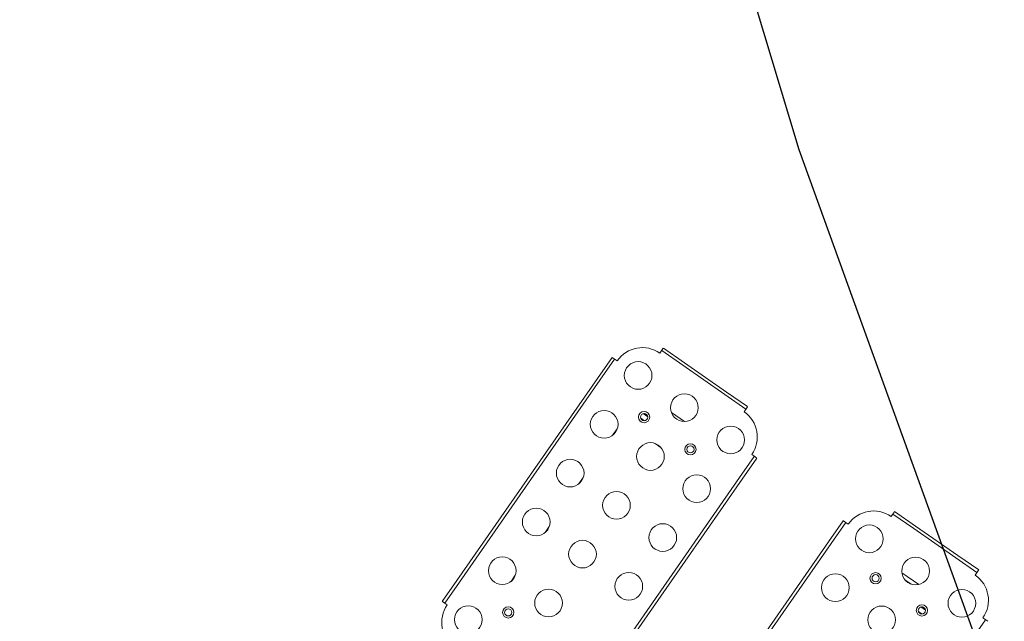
# Model space of a CAD drawing. Extents: x 5477758 to 5478338, y 5918274 to 5918502.
# Tile 40 of 121: x 5477902.569 to 5477903.524, y 5918356.546 to 5918357.13. Entities that reach past the tile are written whole.
import ezdxf

# ---------------------------------------------------------------- set-up
doc = ezdxf.new("R2010")
doc.units = 0
doc.linetypes.add('PRZER1-1', pattern=[2, 1, -1])
doc.layers.get('0').update_dxf_attribs({"color": 8, "linetype": 'CONTINUOUS', "lineweight": 13})
for name, color, linetype, lineweight in [('0_granica 10m od okien', 8, 'CONTINUOUS', 0), ('0_PROJEKTOWANE ZABAWKI', 8, 'CONTINUOUS', 0), ('ZZ_korona', 8, 'CONTINUOUS', 35)]:
    doc.layers.add(name, color=color, linetype=linetype, lineweight=lineweight)

# ---------------------------------------------------------------- blocks, each defined once
blk = doc.blocks.new('zw$A18C')
for p, q in [((-32.789, 4.221), (-33.03, 4.221)), ((-32.458, 4.221), (-32.789, 4.221)), ((-32.73, 1.721), (-32.73, 4.215)), ((-32.43, 4.215), (-32.43, 1.721)), ((-60.33, -22.079), (-60.33, 1.921)), ((-60.03, 1.921), (-60.03, -22.079)), ((-49.63, -22.279), (-49.63, 1.721)), ((-49.33, 1.721), (-49.33, -22.279)), ((-32.73, -22.279), (-32.73, 1.721)), ((-32.43, 1.721), (-32.43, -22.279)), ((-36.83, -1.215), (-36.83, -1.943)), ((-36.83, -7.015), (-36.83, -7.743)), ((-36.83, -12.815), (-36.83, -13.543)), ((-36.83, -18.615), (-36.83, -19.343)), ((-41.394, -20.279), (-40.666, -20.279)), ((-76.93, -22.079), (-76.93, -24.572)), ((-71.599, -22.004), (-71.062, -22.004)), ((-71.547, -21.504), (-71.114, -21.504)), ((-71.537, -22.062), (-71.124, -22.062)), ((-71.439, -21.446), (-71.222, -21.446)), ((-60.33, -24.572), (-60.33, -22.079)), ((-60.03, -22.079), (-60.03, -24.572)), ((-38.599, -22.004), (-38.062, -22.004)), ((-38.547, -21.504), (-38.114, -21.504)), ((-38.537, -22.062), (-38.124, -22.062)), ((-38.439, -21.446), (-38.222, -21.446)), ((-71.478, -22.096), (-71.183, -22.096)), ((-49.63, -24.772), (-49.63, -22.279)), ((-49.33, -22.279), (-49.33, -24.772)), ((-38.478, -22.096), (-38.183, -22.096)), ((-32.73, -24.772), (-32.73, -22.279)), ((-32.43, -22.279), (-32.43, -24.772)), ((-69.637, -23.679), (-67.624, -23.679)), ((-68.994, -23.279), (-68.266, -23.279)), ((-68.266, -23.279), (-68.994, -23.279)), ((-41.813, -23.679), (-40.248, -23.679)), ((-77.203, -24.579), (-76.871, -24.579)), ((-76.871, -24.579), (-76.63, -24.579)), ((-60.63, -24.579), (-60.389, -24.579)), ((-60.389, -24.579), (-60.058, -24.579)), ((-49.603, -24.779), (-49.271, -24.779)), ((-49.271, -24.779), (-49.03, -24.779)), ((-33.03, -24.779), (-32.789, -24.779)), ((-32.789, -24.779), (-32.458, -24.779)), ((-73.63, -27.579), (-73.63, -27.82)), ((-73.63, -27.82), (-73.63, -28.152)), ((-63.63, -27.82), (-63.63, -27.579)), ((-63.63, -28.152), (-63.63, -27.82)), ((-46.03, -27.779), (-46.03, -28.02)), ((-36.03, -28.02), (-36.03, -27.779)), ((-73.624, -27.879), (-71.13, -27.879)), ((-71.13, -28.179), (-73.624, -28.179)), ((-71.13, -27.879), (-66.13, -27.879)), ((-66.13, -28.179), (-71.13, -28.179)), ((-66.13, -27.879), (-63.637, -27.879)), ((-63.637, -28.179), (-66.13, -28.179)), ((-46.03, -28.02), (-46.03, -28.352)), ((-46.024, -28.079), (-43.53, -28.079)), ((-43.53, -28.379), (-46.024, -28.379)), ((-43.53, -28.079), (-38.53, -28.079)), ((-38.53, -28.379), (-43.53, -28.379)), ((-38.53, -28.079), (-36.037, -28.079)), ((-36.037, -28.379), (-38.53, -28.379)), ((-36.03, -28.352), (-36.03, -28.02))]:
    blk.add_line(p, q)
for centre, radius in [((-35.53, 4.221), 1.35), ((-38.33, 1.421), 0.55), ((-38.33, 1.421), 0.35), ((-41.03, -1.579), 1.35), ((-35.53, -1.579), 1.35), ((-46.53, -7.379), 1.35), ((-41.03, -7.379), 1.35), ((-35.53, -7.379), 1.35), ((-46.53, -13.179), 1.35), ((-41.03, -13.179), 1.35), ((-35.53, -13.179), 1.35), ((-68.63, -18.779), 1.35), ((-63.13, -18.779), 1.35), ((-46.53, -18.979), 1.35), ((-41.03, -18.979), 1.35), ((-35.53, -18.979), 1.35), ((-71.33, -21.779), 0.55), ((-71.33, -21.779), 0.35), ((-65.83, -21.779), 0.55), ((-65.83, -21.779), 0.35), ((-43.83, -21.779), 0.55), ((-43.83, -21.779), 0.35), ((-38.33, -21.779), 0.55), ((-38.33, -21.779), 0.35), ((-74.13, -24.579), 1.35), ((-68.63, -24.579), 1.35), ((-63.13, -24.579), 1.35), ((-46.53, -24.779), 1.35), ((-41.03, -24.779), 1.35), ((-35.53, -24.779), 1.35)]:
    blk.add_circle(centre, radius)
for centre, start, end in [((-36.03, 4.221), 360, 90), ((-73.63, -24.579), 180, 270), ((-63.63, -24.579), 270, 360), ((-46.03, -24.779), 180, 270), ((-36.03, -24.779), 270, 360)]:
    blk.add_arc(centre, 3, start, end)
for points, knots in [([(-32.789, 4.221), (-32.775, 4.221), (-32.763, 4.221), (-32.738, 4.219), (-32.73, 4.217), (-32.73, 4.215)], [0.2694223, 0.2694223, 0.2694223, 0.2694223, 0.3391896, 0.3391896, 0.4522395, 0.4522395, 0.4522395, 0.4522395]), ([(-76.871, -24.579), (-76.886, -24.579), (-76.898, -24.579), (-76.923, -24.577), (-76.93, -24.575), (-76.93, -24.572)], [0.2694223, 0.2694223, 0.2694223, 0.2694223, 0.3391896, 0.3391896, 0.4522395, 0.4522395, 0.4522395, 0.4522395]), ([(-60.33, -24.572), (-60.33, -24.575), (-60.338, -24.577), (-60.363, -24.579), (-60.375, -24.579), (-60.389, -24.579)], [0.4539276, 0.4539276, 0.4539276, 0.4539276, 0.5669774, 0.5669774, 0.6367448, 0.6367448, 0.6367448, 0.6367448]), ([(-49.271, -24.779), (-49.286, -24.779), (-49.298, -24.779), (-49.323, -24.777), (-49.33, -24.775), (-49.33, -24.772)], [0.2694223, 0.2694223, 0.2694223, 0.2694223, 0.3391896, 0.3391896, 0.4522395, 0.4522395, 0.4522395, 0.4522395]), ([(-32.73, -24.772), (-32.73, -24.775), (-32.738, -24.777), (-32.763, -24.779), (-32.775, -24.779), (-32.789, -24.779)], [0.4539276, 0.4539276, 0.4539276, 0.4539276, 0.5670288, 0.5670288, 0.6367484, 0.6367484, 0.6367484, 0.6367484]), ([(-73.624, -27.879), (-73.627, -27.879), (-73.629, -27.871), (-73.63, -27.847), (-73.63, -27.834), (-73.63, -27.82)], [0.4539276, 0.4539276, 0.4539276, 0.4539276, 0.5669774, 0.5669774, 0.6367448, 0.6367448, 0.6367448, 0.6367448]), ([(-63.63, -27.82), (-63.63, -27.834), (-63.631, -27.847), (-63.632, -27.871), (-63.634, -27.879), (-63.637, -27.879)], [0.2694223, 0.2694223, 0.2694223, 0.2694223, 0.3391896, 0.3391896, 0.4522395, 0.4522395, 0.4522395, 0.4522395]), ([(-46.024, -28.079), (-46.027, -28.079), (-46.029, -28.071), (-46.03, -28.047), (-46.03, -28.034), (-46.03, -28.02)], [0.4539276, 0.4539276, 0.4539276, 0.4539276, 0.5669774, 0.5669774, 0.6367448, 0.6367448, 0.6367448, 0.6367448]), ([(-36.03, -28.02), (-36.03, -28.034), (-36.031, -28.047), (-36.032, -28.071), (-36.034, -28.079), (-36.037, -28.079)], [0.2694223, 0.2694223, 0.2694223, 0.2694223, 0.3391896, 0.3391896, 0.4522395, 0.4522395, 0.4522395, 0.4522395])]:
    blk.add_open_spline(points, degree=3, knots=knots)
for points in [[(-32.43, 4.215), (-32.43, 4.219), (-32.439, 4.221), (-32.458, 4.221)], [(-60.058, -24.579), (-60.039, -24.579), (-60.03, -24.577), (-60.03, -24.572)], [(-49.63, -24.772), (-49.63, -24.777), (-49.622, -24.779), (-49.603, -24.779)], [(-32.458, -24.779), (-32.439, -24.779), (-32.43, -24.777), (-32.43, -24.772)], [(-73.63, -28.152), (-73.63, -28.17), (-73.628, -28.179), (-73.624, -28.179)], [(-63.637, -28.179), (-63.633, -28.179), (-63.63, -28.17), (-63.63, -28.152)], [(-46.03, -28.352), (-46.03, -28.37), (-46.028, -28.379), (-46.024, -28.379)], [(-36.037, -28.379), (-36.033, -28.379), (-36.03, -28.37), (-36.03, -28.352)]]:
    blk.add_open_spline(points, degree=3)

msp = doc.modelspace()

# ---------------------------------------------------------------- linework, layer by layer
at = {"layer": '0_granica 10m od okien', "linetype": 'PRZER1-1', "lineweight": 30}
msp.add_arc((5477912.81635, 5918360.15222), 10, 186.029952, 235.040216, dxfattribs=at)
at = {"layer": 'ZZ_korona'}
msp.add_arc((5477901.65755, 5918357.91166), 4, 9.77815, 236.49844, dxfattribs=at)

# ---------------------------------------------------------------- block references
at = {"layer": '0_PROJEKTOWANE ZABAWKI', "lineweight": 0, "xscale": 0.009947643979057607, "yscale": 0.009947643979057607, "zscale": 0.009947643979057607, "rotation": 145.1646599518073}
msp.add_blockref('zw$A18C', (5477902.73798, 5918356.78412), dxfattribs=at)

doc.saveas('drawing.dxf')
